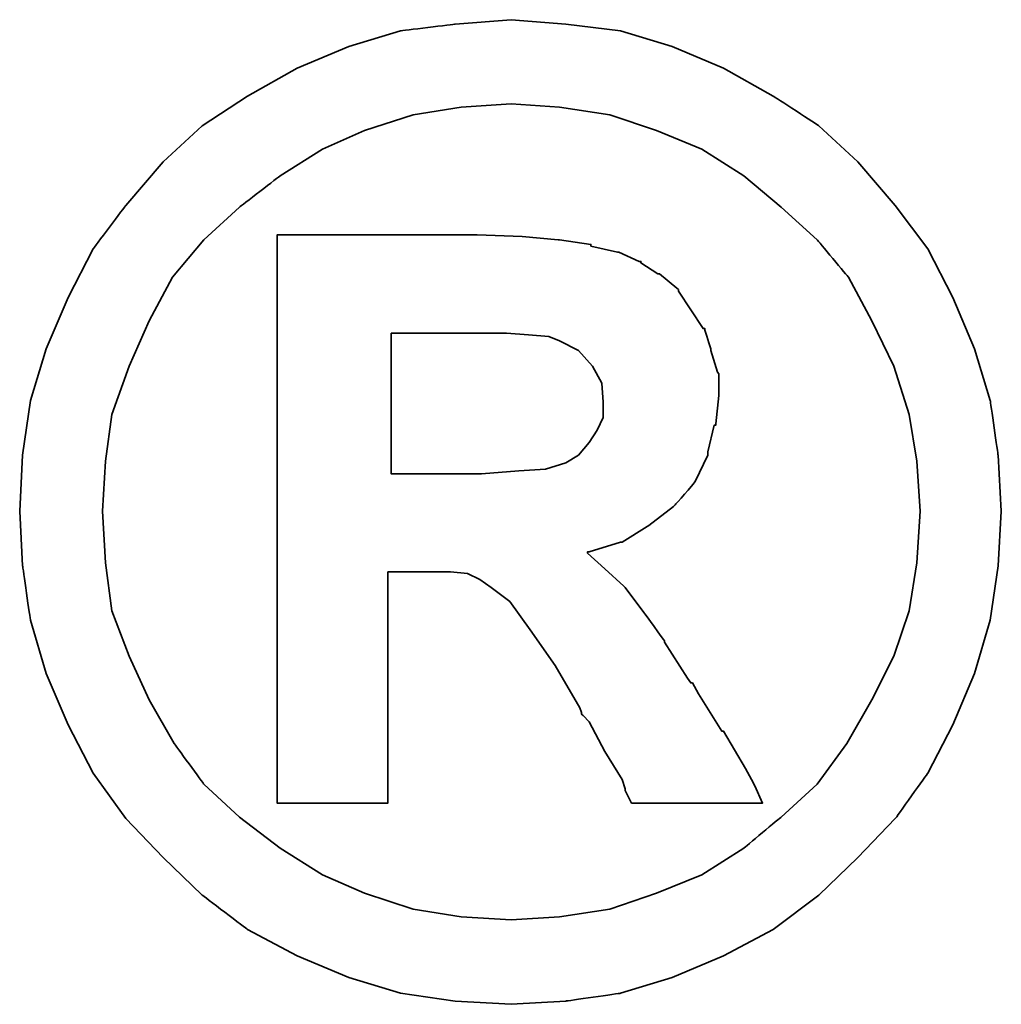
# Model space of a CAD drawing. Header units: millimetres. Extents: x 455 to 856, y 95 to 250.
# Tile 48 of 50: x 791.81 to 793.48, y 142.72 to 144.39. Entities that reach past the tile are written whole.
import ezdxf

# ---------------------------------------------------------------- set-up
doc = ezdxf.new("R2010")
doc.units = ezdxf.units.MM
doc.layers.add('DIM', color=4, linetype='CONTINUOUS')
doc.layers.add('layer 1', color=7, linetype='CONTINUOUS')

# ---------------------------------------------------------------- blocks, each defined once
blk = doc.blocks.new('TBI MOTION logo(完整正式版)')
at = {"layer": 'layer 1', "color": 22, "lineweight": 35}
for points, knots in [([(81.20634, 4.98624), (81.20634, 4.98624), (81.18649, 5.32862), (81.18649, 5.32862), (81.18649, 5.32862), (81.18649, 5.32862), (81.13886, 5.66206), (81.13886, 5.66206), (81.13886, 5.66206), (81.13886, 5.66206), (81.04359, 5.97764), (81.04359, 5.97764), (81.04359, 5.97764), (81.04359, 5.97764), (80.91061, 6.29124), (80.91061, 6.29124), (80.91061, 6.29124), (80.91061, 6.29124), (80.75778, 6.58697), (80.75778, 6.58697), (80.75778, 6.58697), (80.75778, 6.58697), (80.5593, 6.85294), (80.5593, 6.85294), (80.5593, 6.85294), (80.5593, 6.85294), (80.33105, 7.1189), (80.33105, 7.1189), (80.33105, 7.1189), (80.33105, 7.1189), (80.09287, 7.33921), (80.09287, 7.33921), (80.09287, 7.33921), (80.09287, 7.33921), (79.815, 7.51982), (79.815, 7.51982), (79.815, 7.51982), (79.815, 7.51982), (79.51133, 7.69051), (79.51133, 7.69051), (79.51133, 7.69051), (79.51133, 7.69051), (79.19773, 7.8235), (79.19773, 7.8235), (79.19773, 7.8235), (79.19773, 7.8235), (78.88215, 7.91877), (78.88215, 7.91877), (78.88215, 7.91877), (78.88215, 7.91877), (78.54871, 7.95846), (78.54871, 7.95846), (78.54871, 7.95846), (78.54871, 7.95846), (78.21526, 7.98625), (78.21526, 7.98625), (78.21526, 7.98625), (78.21526, 7.98625), (77.87388, 7.95846), (77.87388, 7.95846), (77.87388, 7.95846), (77.87388, 7.95846), (77.54044, 7.91877), (77.54044, 7.91877), (77.54044, 7.91877), (77.54044, 7.91877), (77.22485, 7.8235), (77.22485, 7.8235), (77.22485, 7.8235), (77.22485, 7.8235), (76.91027, 7.69051), (76.91027, 7.69051), (76.91027, 7.69051), (76.91027, 7.69051), (76.6056, 7.51982), (76.6056, 7.51982), (76.6056, 7.51982), (76.6056, 7.51982), (76.32972, 7.33921), (76.32972, 7.33921), (76.32972, 7.33921), (76.32972, 7.33921), (76.09154, 7.1189), (76.09154, 7.1189), (76.09154, 7.1189), (76.09154, 7.1189), (75.86329, 6.85294), (75.86329, 6.85294), (75.86329, 6.85294), (75.86329, 6.85294), (75.66382, 6.58697), (75.66382, 6.58697), (75.66382, 6.58697), (75.66382, 6.58697), (75.51099, 6.29124), (75.51099, 6.29124), (75.51099, 6.29124), (75.51099, 6.29124), (75.37702, 5.97764), (75.37702, 5.97764), (75.37702, 5.97764), (75.37702, 5.97764), (75.28175, 5.66206), (75.28175, 5.66206), (75.28175, 5.66206), (75.28175, 5.66206), (75.23411, 5.32862), (75.23411, 5.32862), (75.23411, 5.32862), (75.23411, 5.32862), (75.21625, 4.98624), (75.21625, 4.98624), (75.21625, 4.98624), (75.21625, 4.98624), (75.23411, 4.6528), (75.23411, 4.6528), (75.23411, 4.6528), (75.23411, 4.6528), (75.28175, 4.32035), (75.28175, 4.32035), (75.28175, 4.32035), (75.28175, 4.32035), (75.37702, 3.99583), (75.37702, 3.99583), (75.37702, 3.99583), (75.37702, 3.99583), (75.51099, 3.68224), (75.51099, 3.68224), (75.51099, 3.68224), (75.51099, 3.68224), (75.66382, 3.38749), (75.66382, 3.38749), (75.66382, 3.38749), (75.66382, 3.38749), (75.86329, 3.10963), (75.86329, 3.10963), (75.86329, 3.10963), (75.86329, 3.10963), (76.09154, 2.87145), (76.09154, 2.87145), (76.09154, 2.87145), (76.09154, 2.87145), (76.32972, 2.6432), (76.32972, 2.6432), (76.32972, 2.6432), (76.32972, 2.6432), (76.6056, 2.43381), (76.6056, 2.43381), (76.6056, 2.43381), (76.6056, 2.43381), (76.91027, 2.27205), (76.91027, 2.27205), (76.91027, 2.27205), (76.91027, 2.27205), (77.22485, 2.13906), (77.22485, 2.13906), (77.22485, 2.13906), (77.22485, 2.13906), (77.54044, 2.0438), (77.54044, 2.0438), (77.54044, 2.0438), (77.54044, 2.0438), (77.87388, 1.99616), (77.87388, 1.99616), (77.87388, 1.99616), (77.87388, 1.99616), (78.21526, 1.97631), (78.21526, 1.97631), (78.21526, 1.97631), (78.21526, 1.97631), (78.54871, 1.99616), (78.54871, 1.99616), (78.54871, 1.99616), (78.54871, 1.99616), (78.88215, 2.0438), (78.88215, 2.0438), (78.88215, 2.0438), (78.88215, 2.0438), (79.19773, 2.13906), (79.19773, 2.13906), (79.19773, 2.13906), (79.19773, 2.13906), (79.51133, 2.27205), (79.51133, 2.27205), (79.51133, 2.27205), (79.51133, 2.27205), (79.815, 2.43381), (79.815, 2.43381), (79.815, 2.43381), (79.815, 2.43381), (80.09287, 2.6432), (80.09287, 2.6432), (80.09287, 2.6432), (80.09287, 2.6432), (80.33105, 2.87145), (80.33105, 2.87145), (80.33105, 2.87145), (80.33105, 2.87145), (80.5593, 3.10963), (80.5593, 3.10963), (80.5593, 3.10963), (80.5593, 3.10963), (80.75778, 3.38749), (80.75778, 3.38749), (80.75778, 3.38749), (80.75778, 3.38749), (80.91061, 3.68224), (80.91061, 3.68224), (80.91061, 3.68224), (80.91061, 3.68224), (81.04359, 3.99583), (81.04359, 3.99583), (81.04359, 3.99583), (81.04359, 3.99583), (81.13886, 4.32035), (81.13886, 4.32035), (81.13886, 4.32035), (81.13886, 4.32035), (81.18649, 4.6528), (81.18649, 4.6528), (81.18649, 4.6528), (81.18649, 4.6528), (81.20634, 4.98624), (81.20634, 4.98624)], [0, 0, 0, 0, 0.0178571, 0.0178571, 0.0178571, 0.0178572, 0.0357143, 0.0357143, 0.0357143, 0.0357143, 0.0535714, 0.0535714, 0.0535714, 0.0535714, 0.0714286, 0.0714286, 0.0714286, 0.0714286, 0.0892857, 0.0892857, 0.0892857, 0.0892857, 0.1071429, 0.1071429, 0.1071429, 0.1071429, 0.125, 0.125, 0.125, 0.125, 0.1428571, 0.1428571, 0.1428571, 0.1428572, 0.1607143, 0.1607143, 0.1607143, 0.1607143, 0.1785714, 0.1785714, 0.1785714, 0.1785714, 0.1964286, 0.1964286, 0.1964286, 0.1964286, 0.2142857, 0.2142857, 0.2142857, 0.2142857, 0.2321429, 0.2321429, 0.2321429, 0.2321429, 0.25, 0.25, 0.25, 0.25, 0.2678571, 0.2678571, 0.2678571, 0.2678572, 0.2857143, 0.2857143, 0.2857143, 0.2857143, 0.3035714, 0.3035714, 0.3035714, 0.3035714, 0.3214286, 0.3214286, 0.3214286, 0.3214286, 0.3392857, 0.3392857, 0.3392857, 0.3392857, 0.3571429, 0.3571429, 0.3571429, 0.3571429, 0.375, 0.375, 0.375, 0.375, 0.3928571, 0.3928571, 0.3928571, 0.3928572, 0.4107143, 0.4107143, 0.4107143, 0.4107143, 0.4285714, 0.4285714, 0.4285714, 0.4285714, 0.4464286, 0.4464286, 0.4464286, 0.4464286, 0.4642857, 0.4642857, 0.4642857, 0.4642857, 0.4821429, 0.4821429, 0.4821429, 0.4821429, 0.5, 0.5, 0.5, 0.5, 0.5178571, 0.5178571, 0.5178571, 0.5178572, 0.5357143, 0.5357143, 0.5357143, 0.5357143, 0.5535714, 0.5535714, 0.5535714, 0.5535714, 0.5714286, 0.5714286, 0.5714286, 0.5714286, 0.5892857, 0.5892857, 0.5892857, 0.5892857, 0.6071429, 0.6071429, 0.6071429, 0.6071429, 0.625, 0.625, 0.625, 0.625, 0.6428571, 0.6428571, 0.6428571, 0.6428572, 0.6607143, 0.6607143, 0.6607143, 0.6607143, 0.6785714, 0.6785714, 0.6785714, 0.6785714, 0.6964286, 0.6964286, 0.6964286, 0.6964286, 0.7142857, 0.7142857, 0.7142857, 0.7142857, 0.7321429, 0.7321429, 0.7321429, 0.7321429, 0.75, 0.75, 0.75, 0.75, 0.7678571, 0.7678571, 0.7678571, 0.7678572, 0.7857143, 0.7857143, 0.7857143, 0.7857143, 0.8035714, 0.8035714, 0.8035714, 0.8035714, 0.8214286, 0.8214286, 0.8214286, 0.8214286, 0.8392857, 0.8392857, 0.8392857, 0.8392857, 0.8571429, 0.8571429, 0.8571429, 0.8571429, 0.875, 0.875, 0.875, 0.875, 0.8928571, 0.8928571, 0.8928571, 0.8928572, 0.9107143, 0.9107143, 0.9107143, 0.9107143, 0.9285714, 0.9285714, 0.9285714, 0.9285714, 0.9464286, 0.9464286, 0.9464286, 0.9464286, 0.9642857, 0.9642857, 0.9642857, 0.9642857, 0.9821429, 0.9821429, 0.9821429, 0.9821429, 1, 1, 1, 1]), ([(80.71014, 4.98624), (80.71014, 4.98624), (80.69129, 5.29091), (80.69129, 5.29091), (80.69129, 5.29091), (80.69129, 5.29091), (80.64464, 5.57672), (80.64464, 5.57672), (80.64464, 5.57672), (80.64464, 5.57672), (80.54937, 5.87245), (80.54937, 5.87245), (80.54937, 5.87245), (80.54937, 5.87245), (80.41639, 6.14833), (80.41639, 6.14833), (80.41639, 6.14833), (80.41639, 6.14833), (80.27349, 6.41429), (80.27349, 6.41429), (80.27349, 6.41429), (80.27349, 6.41429), (80.08295, 6.64255), (80.08295, 6.64255), (80.08295, 6.64255), (80.08295, 6.64255), (79.86264, 6.84301), (79.86264, 6.84301), (79.86264, 6.84301), (79.86264, 6.84301), (79.63439, 7.03355), (79.63439, 7.03355), (79.63439, 7.03355), (79.63439, 7.03355), (79.37835, 7.1963), (79.37835, 7.1963), (79.37835, 7.1963), (79.37835, 7.1963), (79.10246, 7.30944), (79.10246, 7.30944), (79.10246, 7.30944), (79.10246, 7.30944), (78.81665, 7.40471), (78.81665, 7.40471), (78.81665, 7.40471), (78.81665, 7.40471), (78.511, 7.45234), (78.511, 7.45234), (78.511, 7.45234), (78.511, 7.45234), (78.21526, 7.47219), (78.21526, 7.47219), (78.21526, 7.47219), (78.21526, 7.47219), (77.9106, 7.45234), (77.9106, 7.45234), (77.9106, 7.45234), (77.9106, 7.45234), (77.61685, 7.40471), (77.61685, 7.40471), (77.61685, 7.40471), (77.61685, 7.40471), (77.32012, 7.30944), (77.32012, 7.30944), (77.32012, 7.30944), (77.32012, 7.30944), (77.06309, 7.1963), (77.06309, 7.1963), (77.06309, 7.1963), (77.06309, 7.1963), (76.80606, 7.03355), (76.80606, 7.03355), (76.80606, 7.03355), (76.80606, 7.03355), (76.55797, 6.84301), (76.55797, 6.84301), (76.55797, 6.84301), (76.55797, 6.84301), (76.34063, 6.64255), (76.34063, 6.64255), (76.34063, 6.64255), (76.34063, 6.64255), (76.1491, 6.41429), (76.1491, 6.41429), (76.1491, 6.41429), (76.1491, 6.41429), (76.0062, 6.14833), (76.0062, 6.14833), (76.0062, 6.14833), (76.0062, 6.14833), (75.88314, 5.87245), (75.88314, 5.87245), (75.88314, 5.87245), (75.88314, 5.87245), (75.77794, 5.57672), (75.77794, 5.57672), (75.77794, 5.57672), (75.77794, 5.57672), (75.73924, 5.29091), (75.73924, 5.29091), (75.73924, 5.29091), (75.73924, 5.29091), (75.72039, 4.98624), (75.72039, 4.98624), (75.72039, 4.98624), (75.72039, 4.98624), (75.73924, 4.67165), (75.73924, 4.67165), (75.73924, 4.67165), (75.73924, 4.67165), (75.77794, 4.37791), (75.77794, 4.37791), (75.77794, 4.37791), (75.77794, 4.37791), (75.88314, 4.10102), (75.88314, 4.10102), (75.88314, 4.10102), (75.88314, 4.10102), (76.0062, 3.83407), (76.0062, 3.83407), (76.0062, 3.83407), (76.0062, 3.83407), (76.15902, 3.56811), (76.15902, 3.56811), (76.15902, 3.56811), (76.15902, 3.56811), (76.34063, 3.32001), (76.34063, 3.32001), (76.34063, 3.32001), (76.34063, 3.32001), (76.55797, 3.11955), (76.55797, 3.11955), (76.55797, 3.11955), (76.55797, 3.11955), (76.80606, 2.92901), (76.80606, 2.92901), (76.80606, 2.92901), (76.80606, 2.92901), (77.06309, 2.76725), (77.06309, 2.76725), (77.06309, 2.76725), (77.06309, 2.76725), (77.32012, 2.65412), (77.32012, 2.65412), (77.32012, 2.65412), (77.32012, 2.65412), (77.61685, 2.55786), (77.61685, 2.55786), (77.61685, 2.55786), (77.61685, 2.55786), (77.9106, 2.51022), (77.9106, 2.51022), (77.9106, 2.51022), (77.9106, 2.51022), (78.21526, 2.49137), (78.21526, 2.49137), (78.21526, 2.49137), (78.21526, 2.49137), (78.511, 2.51022), (78.511, 2.51022), (78.511, 2.51022), (78.511, 2.51022), (78.81665, 2.55786), (78.81665, 2.55786), (78.81665, 2.55786), (78.81665, 2.55786), (79.10246, 2.65412), (79.10246, 2.65412), (79.10246, 2.65412), (79.10246, 2.65412), (79.37835, 2.76725), (79.37835, 2.76725), (79.37835, 2.76725), (79.37835, 2.76725), (79.63439, 2.92901), (79.63439, 2.92901), (79.63439, 2.92901), (79.63439, 2.92901), (79.86264, 3.11955), (79.86264, 3.11955), (79.86264, 3.11955), (79.86264, 3.11955), (80.08295, 3.32001), (80.08295, 3.32001), (80.08295, 3.32001), (80.08295, 3.32001), (80.26356, 3.56811), (80.26356, 3.56811), (80.26356, 3.56811), (80.26356, 3.56811), (80.41639, 3.83407), (80.41639, 3.83407), (80.41639, 3.83407), (80.41639, 3.83407), (80.54937, 4.10102), (80.54937, 4.10102), (80.54937, 4.10102), (80.54937, 4.10102), (80.64464, 4.37791), (80.64464, 4.37791), (80.64464, 4.37791), (80.64464, 4.37791), (80.69129, 4.67165), (80.69129, 4.67165), (80.69129, 4.67165), (80.69129, 4.67165), (80.71014, 4.98624), (80.71014, 4.98624)], [0, 0, 0, 0, 0.0192308, 0.0192308, 0.0192308, 0.0192308, 0.0384615, 0.0384615, 0.0384615, 0.0384615, 0.0576923, 0.0576923, 0.0576923, 0.0576923, 0.0769231, 0.0769231, 0.0769231, 0.0769231, 0.0961538, 0.0961538, 0.0961538, 0.0961539, 0.1153846, 0.1153846, 0.1153846, 0.1153846, 0.1346154, 0.1346154, 0.1346154, 0.1346154, 0.1538462, 0.1538462, 0.1538462, 0.1538462, 0.1730769, 0.1730769, 0.1730769, 0.1730769, 0.1923077, 0.1923077, 0.1923077, 0.1923077, 0.2115385, 0.2115385, 0.2115385, 0.2115385, 0.2307692, 0.2307692, 0.2307692, 0.2307692, 0.25, 0.25, 0.25, 0.25, 0.2692308, 0.2692308, 0.2692308, 0.2692308, 0.2884615, 0.2884615, 0.2884615, 0.2884615, 0.3076923, 0.3076923, 0.3076923, 0.3076923, 0.3269231, 0.3269231, 0.3269231, 0.3269231, 0.3461538, 0.3461538, 0.3461538, 0.3461539, 0.3653846, 0.3653846, 0.3653846, 0.3653846, 0.3846154, 0.3846154, 0.3846154, 0.3846154, 0.4038462, 0.4038462, 0.4038462, 0.4038462, 0.4230769, 0.4230769, 0.4230769, 0.4230769, 0.4423077, 0.4423077, 0.4423077, 0.4423077, 0.4615385, 0.4615385, 0.4615385, 0.4615385, 0.4807692, 0.4807692, 0.4807692, 0.4807692, 0.5, 0.5, 0.5, 0.5, 0.5192308, 0.5192308, 0.5192308, 0.5192308, 0.5384615, 0.5384615, 0.5384615, 0.5384615, 0.5576923, 0.5576923, 0.5576923, 0.5576923, 0.5769231, 0.5769231, 0.5769231, 0.5769231, 0.5961538, 0.5961538, 0.5961538, 0.5961539, 0.6153846, 0.6153846, 0.6153846, 0.6153846, 0.6346154, 0.6346154, 0.6346154, 0.6346154, 0.6538462, 0.6538462, 0.6538462, 0.6538462, 0.6730769, 0.6730769, 0.6730769, 0.6730769, 0.6923077, 0.6923077, 0.6923077, 0.6923077, 0.7115385, 0.7115385, 0.7115385, 0.7115385, 0.7307692, 0.7307692, 0.7307692, 0.7307692, 0.75, 0.75, 0.75, 0.75, 0.7692308, 0.7692308, 0.7692308, 0.7692308, 0.7884615, 0.7884615, 0.7884615, 0.7884615, 0.8076923, 0.8076923, 0.8076923, 0.8076923, 0.8269231, 0.8269231, 0.8269231, 0.8269231, 0.8461538, 0.8461538, 0.8461538, 0.8461539, 0.8653846, 0.8653846, 0.8653846, 0.8653846, 0.8846154, 0.8846154, 0.8846154, 0.8846154, 0.9038462, 0.9038462, 0.9038462, 0.9038462, 0.9230769, 0.9230769, 0.9230769, 0.9230769, 0.9423077, 0.9423077, 0.9423077, 0.9423077, 0.9615385, 0.9615385, 0.9615385, 0.9615385, 0.9807692, 0.9807692, 0.9807692, 0.9807692, 1, 1, 1, 1]), ([(76.78721, 3.2823), (76.78721, 3.2823), (76.78721, 3.32001), (76.78721, 3.32001), (76.78721, 3.32001), (76.78721, 3.32001), (76.78721, 3.42422), (76.78721, 3.42422), (76.78721, 3.42422), (76.78721, 3.42422), (76.78721, 3.59689), (76.78721, 3.59689), (76.78721, 3.59689), (76.78721, 3.59689), (76.78721, 3.80529), (76.78721, 3.80529), (76.78721, 3.80529), (76.78721, 3.80529), (76.78721, 4.0524), (76.78721, 4.0524), (76.78721, 4.0524), (76.78721, 4.0524), (76.78721, 4.32035), (76.78721, 4.32035), (76.78721, 4.32035), (76.78721, 4.32035), (76.78721, 4.92868), (76.78721, 4.92868), (76.78721, 4.92868), (76.78721, 4.92868), (76.78721, 5.53801), (76.78721, 5.53801), (76.78721, 5.53801), (76.78721, 5.53801), (76.78721, 5.82482), (76.78721, 5.82482), (76.78721, 5.82482), (76.78721, 5.82482), (76.78721, 6.07291), (76.78721, 6.07291), (76.78721, 6.07291), (76.78721, 6.07291), (76.78721, 6.30017), (76.78721, 6.30017), (76.78721, 6.30017), (76.78721, 6.30017), (76.78721, 6.45399), (76.78721, 6.45399), (76.78721, 6.45399), (76.78721, 6.45399), (76.78721, 6.5572), (76.78721, 6.5572), (76.78721, 6.5572), (76.78721, 6.5572), (76.78721, 6.59689), (76.78721, 6.59689), (76.78721, 6.59689), (76.78721, 6.59689), (76.78721, 6.67232), (76.78721, 6.67232), (76.78721, 6.67232), (76.78721, 6.67232), (76.8537, 6.67232), (76.8537, 6.67232), (76.8537, 6.67232), (76.8537, 6.67232), (76.87355, 6.67232), (76.87355, 6.67232), (76.87355, 6.67232), (76.87355, 6.67232), (76.91027, 6.67232), (76.91027, 6.67232), (76.91027, 6.67232), (76.91027, 6.67232), (77.04424, 6.67232), (77.04424, 6.67232), (77.04424, 6.67232), (77.04424, 6.67232), (77.22485, 6.67232), (77.22485, 6.67232), (77.22485, 6.67232), (77.22485, 6.67232), (77.43524, 6.67232), (77.43524, 6.67232), (77.43524, 6.67232), (77.43524, 6.67232), (77.65357, 6.67232), (77.65357, 6.67232), (77.65357, 6.67232), (77.65357, 6.67232), (77.82625, 6.67232), (77.82625, 6.67232), (77.82625, 6.67232), (77.82625, 6.67232), (77.94037, 6.67232), (77.94037, 6.67232), (77.94037, 6.67232), (77.94037, 6.67232), (77.97709, 6.67232), (77.97709, 6.67232), (77.97709, 6.67232), (77.97709, 6.67232), (77.99694, 6.67232), (77.99694, 6.67232), (77.99694, 6.67232), (77.99694, 6.67232), (78.00686, 6.67232), (78.00686, 6.67232), (78.00686, 6.67232), (78.00686, 6.67232), (78.28275, 6.6624), (78.28275, 6.6624), (78.28275, 6.6624), (78.28275, 6.6624), (78.50107, 6.64255), (78.50107, 6.64255), (78.50107, 6.64255), (78.50107, 6.64255), (78.511, 6.64255), (78.511, 6.64255), (78.511, 6.64255), (78.511, 6.64255), (78.70154, 6.61476), (78.70154, 6.61476), (78.70154, 6.61476), (78.70154, 6.61476), (78.70154, 6.60483), (78.70154, 6.60483), (78.70154, 6.60483), (78.70154, 6.60483), (78.86429, 6.56713), (78.86429, 6.56713), (78.86429, 6.56713), (78.86429, 6.56713), (78.87223, 6.56713), (78.87223, 6.56713), (78.87223, 6.56713), (78.87223, 6.56713), (78.99727, 6.51056), (78.99727, 6.51056), (78.99727, 6.51056), (78.99727, 6.51056), (79.00719, 6.51056), (79.00719, 6.51056), (79.00719, 6.51056), (79.00719, 6.51056), (79.00719, 6.50162), (79.00719, 6.50162), (79.00719, 6.50162), (79.00719, 6.50162), (79.1104, 6.43415), (79.1104, 6.43415), (79.1104, 6.43415), (79.1104, 6.43415), (79.12132, 6.43415), (79.12132, 6.43415), (79.12132, 6.43415), (79.12132, 6.43415), (79.22552, 6.34781), (79.22552, 6.34781), (79.22552, 6.34781), (79.22552, 6.34781), (79.23544, 6.33888), (79.23544, 6.33888), (79.23544, 6.33888), (79.23544, 6.33888), (79.23544, 6.32895), (79.23544, 6.32895), (79.23544, 6.32895), (79.23544, 6.32895), (79.31087, 6.21483), (79.31087, 6.21483), (79.31087, 6.21483), (79.31087, 6.21483), (79.38629, 6.1007), (79.38629, 6.1007), (79.38629, 6.1007), (79.38629, 6.1007), (79.3972, 6.1007), (79.3972, 6.1007), (79.3972, 6.1007), (79.3972, 6.1007), (79.3972, 6.09078), (79.3972, 6.09078), (79.3972, 6.09078), (79.3972, 6.09078), (79.43392, 5.97764), (79.43392, 5.97764), (79.43392, 5.97764), (79.43392, 5.97764), (79.43392, 5.96772), (79.43392, 5.96772), (79.43392, 5.96772), (79.43392, 5.96772), (79.47362, 5.83474), (79.47362, 5.83474), (79.47362, 5.83474), (79.47362, 5.83474), (79.48156, 5.82482), (79.48156, 5.82482), (79.48156, 5.82482), (79.48156, 5.82482), (79.48156, 5.69977), (79.48156, 5.69977), (79.48156, 5.69977), (79.48156, 5.69977), (79.48156, 5.69183), (79.48156, 5.69183), (79.48156, 5.69183), (79.48156, 5.69183), (79.4637, 5.51915), (79.4637, 5.51915), (79.4637, 5.51915), (79.4637, 5.51915), (79.4637, 5.51122), (79.4637, 5.51122), (79.4637, 5.51122), (79.4637, 5.51122), (79.45377, 5.51122), (79.45377, 5.51122), (79.45377, 5.51122), (79.45377, 5.51122), (79.41507, 5.34847), (79.41507, 5.34847), (79.41507, 5.34847), (79.41507, 5.34847), (79.41507, 5.33854), (79.41507, 5.33854), (79.41507, 5.33854), (79.41507, 5.33854), (79.41507, 5.32862), (79.41507, 5.32862), (79.41507, 5.32862), (79.41507, 5.32862), (79.33865, 5.16785), (79.33865, 5.16785), (79.33865, 5.16785), (79.33865, 5.16785), (79.33071, 5.15693), (79.33071, 5.15693), (79.33071, 5.15693), (79.33071, 5.15693), (79.2156, 5.02495), (79.2156, 5.02495), (79.2156, 5.02495), (79.2156, 5.02495), (79.20567, 5.01502), (79.20567, 5.01502), (79.20567, 5.01502), (79.20567, 5.01502), (79.05483, 4.89991), (79.05483, 4.89991), (79.05483, 4.89991), (79.05483, 4.89991), (79.04491, 4.89197), (79.04491, 4.89197), (79.04491, 4.89197), (79.04491, 4.89197), (78.89208, 4.7967), (78.89208, 4.7967), (78.89208, 4.7967), (78.89208, 4.7967), (78.88215, 4.7967), (78.88215, 4.7967), (78.88215, 4.7967), (78.88215, 4.7967), (78.69161, 4.73913), (78.69161, 4.73913), (78.69161, 4.73913), (78.69161, 4.73913), (78.68169, 4.73913), (78.68169, 4.73913), (78.68169, 4.73913), (78.68169, 4.73913), (78.68169, 4.72921), (78.68169, 4.72921), (78.68169, 4.72921), (78.68169, 4.72921), (78.78688, 4.63394), (78.78688, 4.63394), (78.78688, 4.63394), (78.78688, 4.63394), (78.902, 4.52875), (78.902, 4.52875), (78.902, 4.52875), (78.902, 4.52875), (78.91093, 4.52081), (78.91093, 4.52081), (78.91093, 4.52081), (78.91093, 4.52081), (79.02506, 4.36798), (79.02506, 4.36798), (79.02506, 4.36798), (79.02506, 4.36798), (79.1501, 4.1953), (79.1501, 4.1953), (79.1501, 4.1953), (79.1501, 4.1953), (79.1501, 4.18736), (79.1501, 4.18736), (79.1501, 4.18736), (79.1501, 4.18736), (79.29201, 3.96705), (79.29201, 3.96705), (79.29201, 3.96705), (79.29201, 3.96705), (79.31087, 3.93828), (79.31087, 3.93828), (79.31087, 3.93828), (79.31087, 3.93828), (79.32079, 3.93828), (79.32079, 3.93828), (79.32079, 3.93828), (79.32079, 3.93828), (79.3585, 3.87178), (79.3585, 3.87178), (79.3585, 3.87178), (79.3585, 3.87178), (79.50141, 3.64353), (79.50141, 3.64353), (79.50141, 3.64353), (79.50141, 3.64353), (79.51133, 3.64353), (79.51133, 3.64353), (79.51133, 3.64353), (79.51133, 3.64353), (79.64431, 3.41528), (79.64431, 3.41528), (79.64431, 3.41528), (79.64431, 3.41528), (79.68202, 3.3478), (79.68202, 3.3478), (79.68202, 3.3478), (79.68202, 3.3478), (79.70187, 3.31009), (79.70187, 3.31009), (79.70187, 3.31009), (79.70187, 3.31009), (79.7495, 3.2049), (79.7495, 3.2049), (79.7495, 3.2049), (79.7495, 3.2049), (79.64431, 3.2049), (79.64431, 3.2049), (79.64431, 3.2049), (79.64431, 3.2049), (79.62546, 3.2049), (79.62546, 3.2049), (79.62546, 3.2049), (79.62546, 3.2049), (79.53912, 3.2049), (79.53912, 3.2049), (79.53912, 3.2049), (79.53912, 3.2049), (79.31087, 3.2049), (79.31087, 3.2049), (79.31087, 3.2049), (79.31087, 3.2049), (79.08262, 3.2049), (79.08262, 3.2049), (79.08262, 3.2049), (79.08262, 3.2049), (79.00719, 3.2049), (79.00719, 3.2049), (79.00719, 3.2049), (79.00719, 3.2049), (78.98735, 3.2049), (78.98735, 3.2049), (78.98735, 3.2049), (78.98735, 3.2049), (78.94964, 3.2049), (78.94964, 3.2049), (78.94964, 3.2049), (78.94964, 3.2049), (78.92979, 3.24459), (78.92979, 3.24459), (78.92979, 3.24459), (78.92979, 3.24459), (78.91093, 3.2823), (78.91093, 3.2823), (78.91093, 3.2823), (78.91093, 3.2823), (78.91093, 3.29223), (78.91093, 3.29223), (78.91093, 3.29223), (78.91093, 3.29223), (78.89208, 3.3478), (78.89208, 3.3478), (78.89208, 3.3478), (78.89208, 3.3478), (78.78688, 3.52048), (78.78688, 3.52048), (78.78688, 3.52048), (78.78688, 3.52048), (78.69161, 3.7001), (78.69161, 3.7001), (78.69161, 3.7001), (78.69161, 3.7001), (78.6539, 3.7388), (78.6539, 3.7388), (78.6539, 3.7388), (78.6539, 3.7388), (78.64398, 3.74873), (78.64398, 3.74873), (78.64398, 3.74873), (78.64398, 3.74873), (78.64398, 3.75766), (78.64398, 3.75766), (78.64398, 3.75766), (78.64398, 3.75766), (78.63405, 3.78644), (78.63405, 3.78644), (78.63405, 3.78644), (78.63405, 3.78644), (78.48321, 4.04347), (78.48321, 4.04347), (78.48321, 4.04347), (78.48321, 4.04347), (78.33038, 4.2618), (78.33038, 4.2618), (78.33038, 4.2618), (78.33038, 4.2618), (78.20732, 4.43447), (78.20732, 4.43447), (78.20732, 4.43447), (78.20732, 4.43447), (78.09221, 4.52081), (78.09221, 4.52081), (78.09221, 4.52081), (78.09221, 4.52081), (78.02472, 4.56845), (78.02472, 4.56845), (78.02472, 4.56845), (78.02472, 4.56845), (77.9493, 4.60616), (77.9493, 4.60616), (77.9493, 4.60616), (77.9493, 4.60616), (77.8451, 4.61608), (77.8451, 4.61608), (77.8451, 4.61608), (77.8451, 4.61608), (77.71113, 4.61608), (77.71113, 4.61608), (77.71113, 4.61608), (77.71113, 4.61608), (77.69128, 4.61608), (77.69128, 4.61608), (77.69128, 4.61608), (77.69128, 4.61608), (77.67342, 4.61608), (77.67342, 4.61608), (77.67342, 4.61608), (77.67342, 4.61608), (77.5583, 4.61608), (77.5583, 4.61608), (77.5583, 4.61608), (77.5583, 4.61608), (77.46303, 4.61608), (77.46303, 4.61608), (77.46303, 4.61608), (77.46303, 4.61608), (77.46303, 4.54761), (77.46303, 4.54761), (77.46303, 4.54761), (77.46303, 4.54761), (77.46303, 4.47318), (77.46303, 4.47318), (77.46303, 4.47318), (77.46303, 4.47318), (77.46303, 4.24294), (77.46303, 4.24294), (77.46303, 4.24294), (77.46303, 4.24294), (77.46303, 3.99583), (77.46303, 3.99583), (77.46303, 3.99583), (77.46303, 3.99583), (77.46303, 3.72888), (77.46303, 3.72888), (77.46303, 3.72888), (77.46303, 3.72888), (77.46303, 3.51055), (77.46303, 3.51055), (77.46303, 3.51055), (77.46303, 3.51055), (77.46303, 3.42422), (77.46303, 3.42422), (77.46303, 3.42422), (77.46303, 3.42422), (77.46303, 3.35773), (77.46303, 3.35773), (77.46303, 3.35773), (77.46303, 3.35773), (77.46303, 3.30017), (77.46303, 3.30017), (77.46303, 3.30017), (77.46303, 3.30017), (77.46303, 3.2823), (77.46303, 3.2823), (77.46303, 3.2823), (77.46303, 3.2823), (77.46303, 3.2049), (77.46303, 3.2049), (77.46303, 3.2049), (77.46303, 3.2049), (77.39753, 3.2049), (77.39753, 3.2049), (77.39753, 3.2049), (77.39753, 3.2049), (77.37768, 3.2049), (77.37768, 3.2049), (77.37768, 3.2049), (77.37768, 3.2049), (77.32012, 3.2049), (77.32012, 3.2049), (77.32012, 3.2049), (77.32012, 3.2049), (77.12165, 3.2049), (77.12165, 3.2049), (77.12165, 3.2049), (77.12165, 3.2049), (76.94897, 3.2049), (76.94897, 3.2049), (76.94897, 3.2049), (76.94897, 3.2049), (76.8924, 3.2049), (76.8924, 3.2049), (76.8924, 3.2049), (76.8924, 3.2049), (76.8537, 3.2049), (76.8537, 3.2049), (76.8537, 3.2049), (76.8537, 3.2049), (76.78721, 3.2049), (76.78721, 3.2049), (76.78721, 3.2049), (76.78721, 3.2049), (76.78721, 3.2823), (76.78721, 3.2823)], [0, 0, 0, 0, 0.0074074, 0.0074074, 0.0074074, 0.0074074, 0.0148148, 0.0148148, 0.0148148, 0.0148148, 0.0222222, 0.0222222, 0.0222222, 0.0222222, 0.0296296, 0.0296296, 0.0296296, 0.0296296, 0.037037, 0.037037, 0.037037, 0.037037, 0.0444444, 0.0444444, 0.0444444, 0.0444445, 0.0518519, 0.0518519, 0.0518519, 0.0518519, 0.0592593, 0.0592593, 0.0592593, 0.0592593, 0.0666667, 0.0666667, 0.0666667, 0.0666667, 0.0740741, 0.0740741, 0.0740741, 0.0740741, 0.0814815, 0.0814815, 0.0814815, 0.0814815, 0.0888889, 0.0888889, 0.0888889, 0.0888889, 0.0962963, 0.0962963, 0.0962963, 0.0962963, 0.1037037, 0.1037037, 0.1037037, 0.1037037, 0.1111111, 0.1111111, 0.1111111, 0.1111111, 0.1185185, 0.1185185, 0.1185185, 0.1185185, 0.1259259, 0.1259259, 0.1259259, 0.1259259, 0.1333333, 0.1333333, 0.1333333, 0.1333333, 0.1407407, 0.1407407, 0.1407407, 0.1407408, 0.1481481, 0.1481481, 0.1481481, 0.1481482, 0.1555556, 0.1555556, 0.1555556, 0.1555556, 0.162963, 0.162963, 0.162963, 0.162963, 0.1703704, 0.1703704, 0.1703704, 0.1703704, 0.1777778, 0.1777778, 0.1777778, 0.1777778, 0.1851852, 0.1851852, 0.1851852, 0.1851852, 0.1925926, 0.1925926, 0.1925926, 0.1925926, 0.2, 0.2, 0.2, 0.2, 0.2074074, 0.2074074, 0.2074074, 0.2074074, 0.2148148, 0.2148148, 0.2148148, 0.2148148, 0.2222222, 0.2222222, 0.2222222, 0.2222222, 0.2296296, 0.2296296, 0.2296296, 0.2296296, 0.237037, 0.237037, 0.237037, 0.237037, 0.2444444, 0.2444444, 0.2444444, 0.2444445, 0.2518519, 0.2518519, 0.2518519, 0.2518519, 0.2592593, 0.2592593, 0.2592593, 0.2592593, 0.2666667, 0.2666667, 0.2666667, 0.2666667, 0.2740741, 0.2740741, 0.2740741, 0.2740741, 0.2814815, 0.2814815, 0.2814815, 0.2814815, 0.2888889, 0.2888889, 0.2888889, 0.2888889, 0.2962963, 0.2962963, 0.2962963, 0.2962963, 0.3037037, 0.3037037, 0.3037037, 0.3037037, 0.3111111, 0.3111111, 0.3111111, 0.3111111, 0.3185185, 0.3185185, 0.3185185, 0.3185185, 0.3259259, 0.3259259, 0.3259259, 0.3259259, 0.3333333, 0.3333333, 0.3333333, 0.3333333, 0.3407407, 0.3407407, 0.3407407, 0.3407408, 0.3481481, 0.3481481, 0.3481481, 0.3481482, 0.3555556, 0.3555556, 0.3555556, 0.3555556, 0.362963, 0.362963, 0.362963, 0.362963, 0.3703704, 0.3703704, 0.3703704, 0.3703704, 0.3777778, 0.3777778, 0.3777778, 0.3777778, 0.3851852, 0.3851852, 0.3851852, 0.3851852, 0.3925926, 0.3925926, 0.3925926, 0.3925926, 0.4, 0.4, 0.4, 0.4, 0.4074074, 0.4074074, 0.4074074, 0.4074074, 0.4148148, 0.4148148, 0.4148148, 0.4148148, 0.4222222, 0.4222222, 0.4222222, 0.4222222, 0.4296296, 0.4296296, 0.4296296, 0.4296296, 0.437037, 0.437037, 0.437037, 0.437037, 0.4444444, 0.4444444, 0.4444444, 0.4444445, 0.4518519, 0.4518519, 0.4518519, 0.4518519, 0.4592593, 0.4592593, 0.4592593, 0.4592593, 0.4666667, 0.4666667, 0.4666667, 0.4666667, 0.4740741, 0.4740741, 0.4740741, 0.4740741, 0.4814815, 0.4814815, 0.4814815, 0.4814815, 0.4888889, 0.4888889, 0.4888889, 0.4888889, 0.4962963, 0.4962963, 0.4962963, 0.4962963, 0.5037037, 0.5037037, 0.5037037, 0.5037037, 0.5111111, 0.5111111, 0.5111111, 0.5111111, 0.5185185, 0.5185185, 0.5185185, 0.5185185, 0.5259259, 0.5259259, 0.5259259, 0.5259259, 0.5333333, 0.5333333, 0.5333333, 0.5333333, 0.5407407, 0.5407407, 0.5407407, 0.5407408, 0.5481481, 0.5481481, 0.5481481, 0.5481482, 0.5555556, 0.5555556, 0.5555556, 0.5555556, 0.562963, 0.562963, 0.562963, 0.562963, 0.5703704, 0.5703704, 0.5703704, 0.5703704, 0.5777778, 0.5777778, 0.5777778, 0.5777778, 0.5851852, 0.5851852, 0.5851852, 0.5851852, 0.5925926, 0.5925926, 0.5925926, 0.5925926, 0.6, 0.6, 0.6, 0.6, 0.6074074, 0.6074074, 0.6074074, 0.6074074, 0.6148148, 0.6148148, 0.6148148, 0.6148148, 0.6222222, 0.6222222, 0.6222222, 0.6222222, 0.6296296, 0.6296296, 0.6296296, 0.6296296, 0.637037, 0.637037, 0.637037, 0.637037, 0.6444444, 0.6444444, 0.6444444, 0.6444445, 0.6518519, 0.6518519, 0.6518519, 0.6518519, 0.6592593, 0.6592593, 0.6592593, 0.6592593, 0.6666667, 0.6666667, 0.6666667, 0.6666667, 0.6740741, 0.6740741, 0.6740741, 0.6740741, 0.6814815, 0.6814815, 0.6814815, 0.6814815, 0.6888889, 0.6888889, 0.6888889, 0.6888889, 0.6962963, 0.6962963, 0.6962963, 0.6962963, 0.7037037, 0.7037037, 0.7037037, 0.7037037, 0.7111111, 0.7111111, 0.7111111, 0.7111111, 0.7185185, 0.7185185, 0.7185185, 0.7185185, 0.7259259, 0.7259259, 0.7259259, 0.7259259, 0.7333333, 0.7333333, 0.7333333, 0.7333333, 0.7407407, 0.7407407, 0.7407407, 0.7407408, 0.7481481, 0.7481481, 0.7481481, 0.7481482, 0.7555556, 0.7555556, 0.7555556, 0.7555556, 0.762963, 0.762963, 0.762963, 0.762963, 0.7703704, 0.7703704, 0.7703704, 0.7703704, 0.7777778, 0.7777778, 0.7777778, 0.7777778, 0.7851852, 0.7851852, 0.7851852, 0.7851852, 0.7925926, 0.7925926, 0.7925926, 0.7925926, 0.8, 0.8, 0.8, 0.8, 0.8074074, 0.8074074, 0.8074074, 0.8074074, 0.8148148, 0.8148148, 0.8148148, 0.8148148, 0.8222222, 0.8222222, 0.8222222, 0.8222222, 0.8296296, 0.8296296, 0.8296296, 0.8296296, 0.837037, 0.837037, 0.837037, 0.837037, 0.8444444, 0.8444444, 0.8444444, 0.8444445, 0.8518519, 0.8518519, 0.8518519, 0.8518519, 0.8592593, 0.8592593, 0.8592593, 0.8592593, 0.8666667, 0.8666667, 0.8666667, 0.8666667, 0.8740741, 0.8740741, 0.8740741, 0.8740741, 0.8814815, 0.8814815, 0.8814815, 0.8814815, 0.8888889, 0.8888889, 0.8888889, 0.8888889, 0.8962963, 0.8962963, 0.8962963, 0.8962963, 0.9037037, 0.9037037, 0.9037037, 0.9037037, 0.9111111, 0.9111111, 0.9111111, 0.9111111, 0.9185185, 0.9185185, 0.9185185, 0.9185185, 0.9259259, 0.9259259, 0.9259259, 0.9259259, 0.9333333, 0.9333333, 0.9333333, 0.9333333, 0.9407407, 0.9407407, 0.9407407, 0.9407408, 0.9481481, 0.9481481, 0.9481481, 0.9481482, 0.9555556, 0.9555556, 0.9555556, 0.9555556, 0.962963, 0.962963, 0.962963, 0.962963, 0.9703704, 0.9703704, 0.9703704, 0.9703704, 0.9777778, 0.9777778, 0.9777778, 0.9777778, 0.9851852, 0.9851852, 0.9851852, 0.9851852, 0.9925926, 0.9925926, 0.9925926, 0.9925926, 1, 1, 1, 1]), ([(77.48288, 6.07291), (77.48288, 6.07291), (77.48288, 5.99551), (77.48288, 5.99551), (77.48288, 5.99551), (77.48288, 5.99551), (77.48288, 5.82482), (77.48288, 5.82482), (77.48288, 5.82482), (77.48288, 5.82482), (77.48288, 5.63328), (77.48288, 5.63328), (77.48288, 5.63328), (77.48288, 5.63328), (77.48288, 5.46358), (77.48288, 5.46358), (77.48288, 5.46358), (77.48288, 5.46358), (77.48288, 5.29091), (77.48288, 5.29091), (77.48288, 5.29091), (77.48288, 5.29091), (77.48288, 5.21449), (77.48288, 5.21449), (77.48288, 5.21449), (77.48288, 5.21449), (77.50074, 5.21449), (77.50074, 5.21449), (77.50074, 5.21449), (77.50074, 5.21449), (77.71113, 5.21449), (77.71113, 5.21449), (77.71113, 5.21449), (77.71113, 5.21449), (77.94037, 5.21449), (77.94037, 5.21449), (77.94037, 5.21449), (77.94037, 5.21449), (78.01579, 5.21449), (78.01579, 5.21449), (78.01579, 5.21449), (78.01579, 5.21449), (78.03465, 5.21449), (78.03465, 5.21449), (78.03465, 5.21449), (78.03465, 5.21449), (78.2629, 5.23335), (78.2629, 5.23335), (78.2629, 5.23335), (78.2629, 5.23335), (78.42565, 5.24327), (78.42565, 5.24327), (78.42565, 5.24327), (78.42565, 5.24327), (78.54871, 5.28098), (78.54871, 5.28098), (78.54871, 5.28098), (78.54871, 5.28098), (78.62611, 5.32862), (78.62611, 5.32862), (78.62611, 5.32862), (78.62611, 5.32862), (78.69161, 5.40503), (78.69161, 5.40503), (78.69161, 5.40503), (78.69161, 5.40503), (78.73925, 5.48145), (78.73925, 5.48145), (78.73925, 5.48145), (78.73925, 5.48145), (78.77696, 5.55885), (78.77696, 5.55885), (78.77696, 5.55885), (78.77696, 5.55885), (78.77696, 5.65214), (78.77696, 5.65214), (78.77696, 5.65214), (78.77696, 5.65214), (78.76902, 5.76726), (78.76902, 5.76726), (78.76902, 5.76726), (78.76902, 5.76726), (78.71146, 5.87245), (78.71146, 5.87245), (78.71146, 5.87245), (78.71146, 5.87245), (78.62611, 5.96772), (78.62611, 5.96772), (78.62611, 5.96772), (78.62611, 5.96772), (78.511, 6.02528), (78.511, 6.02528), (78.511, 6.02528), (78.511, 6.02528), (78.44451, 6.05306), (78.44451, 6.05306), (78.44451, 6.05306), (78.44451, 6.05306), (78.32046, 6.06299), (78.32046, 6.06299), (78.32046, 6.06299), (78.32046, 6.06299), (78.18748, 6.07291), (78.18748, 6.07291), (78.18748, 6.07291), (78.18748, 6.07291), (77.99694, 6.07291), (77.99694, 6.07291), (77.99694, 6.07291), (77.99694, 6.07291), (77.97709, 6.07291), (77.97709, 6.07291), (77.97709, 6.07291), (77.97709, 6.07291), (77.90167, 6.07291), (77.90167, 6.07291), (77.90167, 6.07291), (77.90167, 6.07291), (77.69128, 6.07291), (77.69128, 6.07291), (77.69128, 6.07291), (77.69128, 6.07291), (77.50074, 6.07291), (77.50074, 6.07291), (77.50074, 6.07291), (77.50074, 6.07291), (77.48288, 6.07291), (77.48288, 6.07291)], [0, 0, 0, 0, 0.03125, 0.03125, 0.03125, 0.03125, 0.0625, 0.0625, 0.0625, 0.0625, 0.09375, 0.09375, 0.09375, 0.09375, 0.125, 0.125, 0.125, 0.125, 0.15625, 0.15625, 0.15625, 0.15625, 0.1875, 0.1875, 0.1875, 0.1875, 0.21875, 0.21875, 0.21875, 0.21875, 0.25, 0.25, 0.25, 0.25, 0.28125, 0.28125, 0.28125, 0.28125, 0.3125, 0.3125, 0.3125, 0.3125, 0.34375, 0.34375, 0.34375, 0.34375, 0.375, 0.375, 0.375, 0.375, 0.40625, 0.40625, 0.40625, 0.40625, 0.4375, 0.4375, 0.4375, 0.4375, 0.46875, 0.46875, 0.46875, 0.46875, 0.5, 0.5, 0.5, 0.5, 0.53125, 0.53125, 0.53125, 0.53125, 0.5625, 0.5625, 0.5625, 0.5625, 0.59375, 0.59375, 0.59375, 0.59375, 0.625, 0.625, 0.625, 0.625, 0.65625, 0.65625, 0.65625, 0.65625, 0.6875, 0.6875, 0.6875, 0.6875, 0.71875, 0.71875, 0.71875, 0.71875, 0.75, 0.75, 0.75, 0.75, 0.78125, 0.78125, 0.78125, 0.78125, 0.8125, 0.8125, 0.8125, 0.8125, 0.84375, 0.84375, 0.84375, 0.84375, 0.875, 0.875, 0.875, 0.875, 0.90625, 0.90625, 0.90625, 0.90625, 0.9375, 0.9375, 0.9375, 0.9375, 0.96875, 0.96875, 0.96875, 0.96875, 1, 1, 1, 1])]:
    blk.add_open_spline(points, degree=3, knots=knots, dxfattribs=at)

msp = doc.modelspace()

# ---------------------------------------------------------------- block references
at = {"layer": 'DIM', "color": 7, "xscale": 0.2778823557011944, "yscale": 0.2778823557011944, "zscale": 0.2778823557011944}
msp.add_blockref('TBI MOTION logo(完整正式版)', (770.913, 142.1666), dxfattribs=at)

doc.saveas('drawing.dxf')
